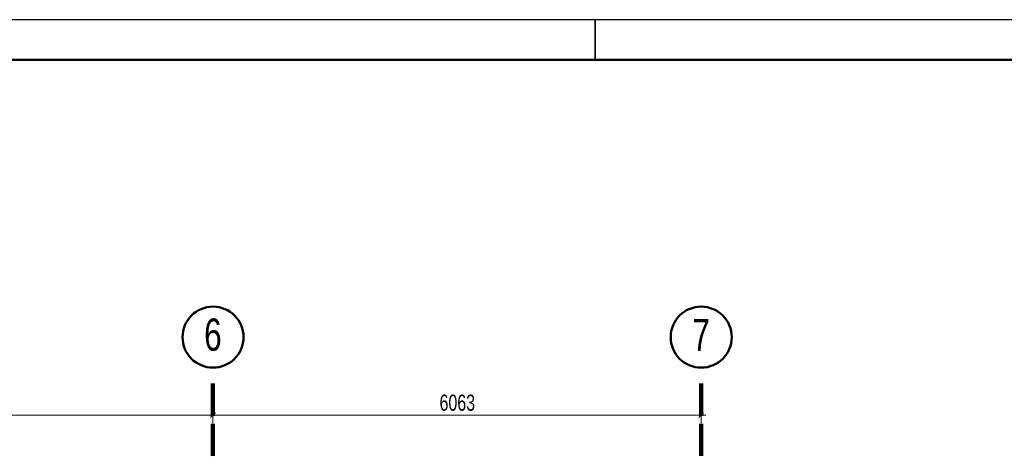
# Model space of a CAD drawing. Header units: millimetres. Extents: x 0 to 60000, y 0 to 29700.
# Tile 85 of 86: x 33850 to 46080, y 24299 to 29700. Entities that reach past the tile are written whole.
import ezdxf

# ---------------------------------------------------------------- set-up
doc = ezdxf.new("R2010")
doc.units = ezdxf.units.MM
doc.linetypes.add('STRICHPUNKT2_S11', pattern=[500, 400, -50, 0, -50])
doc.linetypes.add('STRICHPUNKT2_S5', pattern=[1100, 800, -100, 100, -100])
for name, color, linetype, lineweight in [('Ogólne', 7, 'Continuous', 25), ('Osie', 30, 'STRICHPUNKT2_S5', 18), ('Posadowienie płytkie', 7, 'Continuous', 25)]:
    doc.layers.add(name, color=color, linetype=linetype, lineweight=lineweight)
doc.styles.add('ARIAL', font='ARIAL.TTF')

msp = doc.modelspace()

# ---------------------------------------------------------------- linework, layer by layer
at = {"layer": 'Ogólne', "color": 4, "linetype": 'Continuous', "lineweight": 13, "transparency": 33554687}
for p, q in [((36251, 24785), (36251, 24885)), ((42314, 24785), (42314, 24885)), ((30168, 24785), (36251, 24785)), ((36221, 24755), (36281, 24815)), ((36251, 24785), (36251, 24685)), ((36251, 24785), (42314, 24785)), ((42284, 24755), (42344, 24815)), ((42314, 24785), (42314, 24685)), ((42314, 24785), (42374, 24785))]:
    msp.add_line(p, q, dxfattribs=at)
at = {"layer": 'Osie', "color": 1, "linetype": 'STRICHPUNKT2_S11', "lineweight": 140, "transparency": 33554687}
for p, q in [((36251, 4275), (36251, 25275)), ((42314, 4275), (42314, 25275))]:
    msp.add_line(p, q, dxfattribs=at)
at = {"layer": 'Osie', "color": 2, "linetype": 'Continuous', "lineweight": 50, "transparency": 33554687}
for centre in [(36252, 25755), (42315, 25755)]:
    msp.add_circle(centre, 379, dxfattribs=at)
at = {"layer": 'Posadowienie płytkie', "color": 6, "linetype": 'Continuous', "lineweight": 35, "transparency": 33554687}
msp.add_line((41000, 29700), (41000, 29200), dxfattribs=at)
at = {"layer": 'Posadowienie płytkie', "color": 3, "linetype": 'Continuous', "lineweight": 25, "transparency": 33554687}
msp.add_lwpolyline([(0, 0), (60000, 0), (60000, 29700), (0, 29700), (0, 0)], close=True, dxfattribs=at)
at = {"layer": 'Posadowienie płytkie', "color": 2, "linetype": 'Continuous', "lineweight": 50, "transparency": 33554687}
msp.add_lwpolyline([(2000, 500), (59500, 500), (59500, 29200), (2000, 29200), (2000, 500)], close=True, dxfattribs=at)

# ---------------------------------------------------------------- texts
at = {"layer": 'Ogólne', "color": 3, "linetype": 'Continuous', "lineweight": 25, "transparency": 33554687, "insert": (39065, 24838), "char_height": 200, "width": 514.96, "attachment_point": 7, "style": 'ARIAL'}
msp.add_mtext('\\W0.71;6063', dxfattribs=at)
at = {"layer": 'Osie', "color": 2, "linetype": 'Continuous', "lineweight": 50, "transparency": 33554687, "char_height": 400, "width": 362.18, "attachment_point": 7, "style": 'ARIAL'}
for s, insert in [('\\W0.70;6', (36141, 25581)), ('\\W0.70;7', (42204, 25581))]:
    msp.add_mtext(s, dxfattribs=dict(at, insert=insert))

doc.saveas('drawing.dxf')
